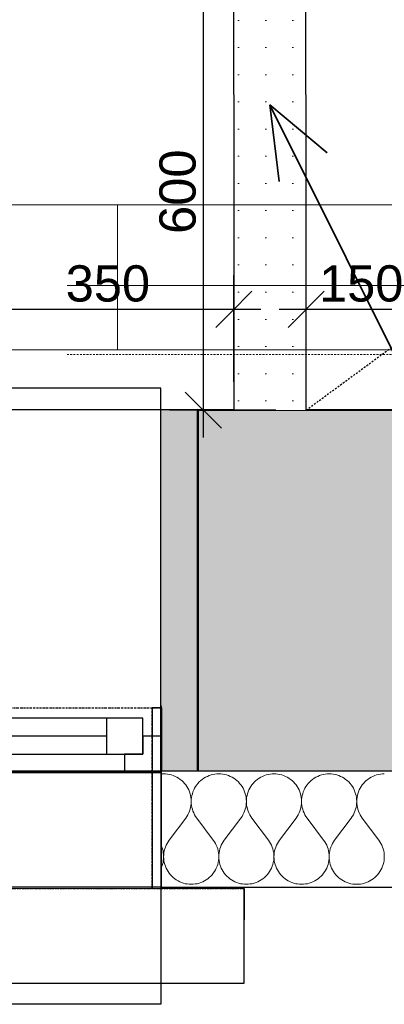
# Model space of a CAD drawing. Header units: millimetres. Extents: x -25972 to 4516, y -2839 to 20217.
# Tile 75 of 114: x -11627 to -11124, y 30 to 1388. Entities that reach past the tile are written whole.
import ezdxf

# ---------------------------------------------------------------- set-up
doc = ezdxf.new("R2010")
doc.units = ezdxf.units.MM
doc.header["$MEASUREMENT"] = 0
for name, pattern in [('Wipeout_Contour', [1000, 0, -1000]), ('Čerchovaná M', [4.5, 2.5, -0.85, 0.3, -0.85]), ('Čerchovaná S', [3.5, 1.5, -0.85, 0.3, -0.85]), ('Čárkovaná M', [4.5, 2.5, -2])]:
    doc.linetypes.add(name, pattern=pattern)
for name, color, linetype in [('7._POHLED ZÁPADNÍ_1_3D prvky fasada nove', 7, 'Continuous'), ('7._POHLED ZÁPADNÍ_1_akustické prvky', 7, 'Continuous'), ('7._POHLED ZÁPADNÍ_1_Konstrukce - nosné', 7, 'Continuous'), ('7._POHLED ZÁPADNÍ_1_Nové_3D prvky fasada nove', 7, 'Continuous'), ('7._POHLED ZÁPADNÍ_1_Nové_Anotace - SP', 7, 'Continuous'), ('7._POHLED ZÁPADNÍ_1_Nové_Konstrukce - nosné', 7, 'Continuous'), ('7._POHLED ZÁPADNÍ_1_Nové_Otvory – Okna', 7, 'Continuous'), ('7._POHLED ZÁPADNÍ_1_Nové_Výplně - Povrchové', 7, 'Continuous'), ('7._POHLED ZÁPADNÍ_1_Nové_Výplně – Řezové', 7, 'Continuous'), ('7._POHLED ZÁPADNÍ_1_TZB - elektroinstalace', 7, 'Continuous'), ('7._POHLED ZÁPADNÍ_1_TZB - VZT', 7, 'Continuous'), ('7._POHLED ZÁPADNÍ_1_TZB - ZTI', 7, 'Continuous'), ('7._POHLED ZÁPADNÍ_1_Výplně – Řezové', 7, 'Continuous')]:
    doc.layers.add(name, color=color, linetype=linetype)
doc.styles.add('GENEROVANÝ_STYL_2', font='txt')

# ---------------------------------------------------------------- blocks, each defined once
blk = doc.blocks.new('*X7', base_point=(-26739.8, -6860.8))
at = {"layer": '7._POHLED ZÁPADNÍ_1_Nové_Výplně – Řezové', "color": 21, "linetype": 'Continuous', "lineweight": 20, "true_color": 0xffaaaa}
for p, q in [((-11431.3, 347.9), (-11431.8, 347.8)), ((-11428.6, 347.9), (-11431.3, 347.9)), ((-11425.8, 347.9), (-11428.6, 347.9)), ((-11423.1, 347.6), (-11425.8, 347.9)), ((-11420.5, 347.1), (-11423.1, 347.6)), ((-11417.8, 346.4), (-11420.5, 347.1)), ((-11415.2, 345.5), (-11417.8, 346.4)), ((-11412.7, 344.5), (-11415.2, 345.5)), ((-11410.3, 343.3), (-11412.7, 344.5)), ((-11408, 341.9), (-11410.3, 343.3)), ((-11405.7, 340.3), (-11408, 341.9)), ((-11403.6, 338.6), (-11405.7, 340.3)), ((-11375.2, 340.3), (-11377.3, 338.6)), ((-11373, 341.9), (-11375.2, 340.3)), ((-11370.6, 343.3), (-11373, 341.9)), ((-11368.2, 344.5), (-11370.6, 343.3)), ((-11365.7, 345.5), (-11368.2, 344.5)), ((-11363.1, 346.4), (-11365.7, 345.5)), ((-11360.5, 347.1), (-11363.1, 346.4)), ((-11357.8, 347.6), (-11360.5, 347.1)), ((-11355.1, 347.8), (-11357.8, 347.6)), ((-11352.4, 347.9), (-11355.1, 347.8)), ((-11349.7, 347.8), (-11352.4, 347.9)), ((-11346.9, 347.6), (-11349.7, 347.8)), ((-11344.3, 347.1), (-11346.9, 347.6)), ((-11341.6, 346.4), (-11344.3, 347.1)), ((-11339.1, 345.5), (-11341.6, 346.4)), ((-11336.5, 344.5), (-11339.1, 345.5)), ((-11334.1, 343.3), (-11336.5, 344.5)), ((-11331.8, 341.9), (-11334.1, 343.3)), ((-11329.5, 340.3), (-11331.8, 341.9)), ((-11327.4, 338.6), (-11329.5, 340.3)), ((-11299, 340.3), (-11301.1, 338.6)), ((-11296.8, 341.9), (-11299, 340.3)), ((-11294.4, 343.3), (-11296.8, 341.9)), ((-11292, 344.5), (-11294.4, 343.3)), ((-11289.5, 345.5), (-11292, 344.5)), ((-11286.9, 346.4), (-11289.5, 345.5)), ((-11284.3, 347.1), (-11286.9, 346.4)), ((-11281.6, 347.6), (-11284.3, 347.1)), ((-11278.9, 347.8), (-11281.6, 347.6)), ((-11276.2, 347.9), (-11278.9, 347.8)), ((-11273.5, 347.8), (-11276.2, 347.9)), ((-11270.8, 347.6), (-11273.5, 347.8)), ((-11268.1, 347.1), (-11270.8, 347.6)), ((-11265.4, 346.4), (-11268.1, 347.1)), ((-11262.9, 345.5), (-11265.4, 346.4)), ((-11260.4, 344.5), (-11262.9, 345.5)), ((-11257.9, 343.3), (-11260.4, 344.5)), ((-11255.6, 341.9), (-11257.9, 343.3)), ((-11253.3, 340.3), (-11255.6, 341.9)), ((-11251.2, 338.6), (-11253.3, 340.3)), ((-11222.8, 340.3), (-11224.9, 338.6)), ((-11220.6, 341.9), (-11222.8, 340.3)), ((-11218.3, 343.3), (-11220.6, 341.9)), ((-11215.8, 344.5), (-11218.3, 343.3)), ((-11213.3, 345.5), (-11215.8, 344.5)), ((-11210.7, 346.4), (-11213.3, 345.5)), ((-11208.1, 347.1), (-11210.7, 346.4)), ((-11205.4, 347.6), (-11208.1, 347.1)), ((-11202.7, 347.8), (-11205.4, 347.6)), ((-11200, 347.9), (-11202.7, 347.8)), ((-11197.3, 347.8), (-11200, 347.9)), ((-11194.6, 347.6), (-11197.3, 347.8)), ((-11191.9, 347.1), (-11194.6, 347.6)), ((-11189.3, 346.4), (-11191.9, 347.1)), ((-11186.7, 345.5), (-11189.3, 346.4)), ((-11184.2, 344.5), (-11186.7, 345.5)), ((-11181.7, 343.3), (-11184.2, 344.5)), ((-11179.4, 341.9), (-11181.7, 343.3)), ((-11177.2, 340.3), (-11179.4, 341.9)), ((-11175, 338.6), (-11177.2, 340.3)), ((-11146.6, 340.3), (-11148.8, 338.6)), ((-11144.4, 341.9), (-11146.6, 340.3)), ((-11142.1, 343.3), (-11144.4, 341.9)), ((-11139.6, 344.5), (-11142.1, 343.3)), ((-11137.1, 345.5), (-11139.6, 344.5)), ((-11134.5, 346.4), (-11137.1, 345.5)), ((-11131.9, 347.1), (-11134.5, 346.4)), ((-11129.2, 347.6), (-11131.9, 347.1)), ((-11126.5, 347.8), (-11129.2, 347.6)), ((-11123.8, 347.9), (-11126.5, 347.8)), ((-11401.6, 336.8), (-11403.6, 338.6)), ((-11399.8, 334.8), (-11401.6, 336.8)), ((-11398.1, 332.7), (-11399.8, 334.8)), ((-11396.5, 330.4), (-11398.1, 332.7)), ((-11395.1, 328.1), (-11396.5, 330.4)), ((-11393.9, 325.7), (-11395.1, 328.1)), ((-11385.8, 328.1), (-11387, 325.7)), ((-11384.4, 330.4), (-11385.8, 328.1)), ((-11382.9, 332.7), (-11384.4, 330.4)), ((-11381.2, 334.8), (-11382.9, 332.7)), ((-11379.3, 336.8), (-11381.2, 334.8)), ((-11377.3, 338.6), (-11379.3, 336.8)), ((-11325.4, 336.8), (-11327.4, 338.6)), ((-11323.6, 334.8), (-11325.4, 336.8)), ((-11321.9, 332.7), (-11323.6, 334.8)), ((-11320.3, 330.4), (-11321.9, 332.7)), ((-11318.9, 328.1), (-11320.3, 330.4)), ((-11317.7, 325.7), (-11318.9, 328.1)), ((-11309.6, 328.1), (-11310.8, 325.7)), ((-11308.2, 330.4), (-11309.6, 328.1)), ((-11306.7, 332.7), (-11308.2, 330.4)), ((-11305, 334.8), (-11306.7, 332.7)), ((-11303.1, 336.8), (-11305, 334.8)), ((-11301.1, 338.6), (-11303.1, 336.8)), ((-11249.2, 336.8), (-11251.2, 338.6)), ((-11247.4, 334.8), (-11249.2, 336.8)), ((-11245.7, 332.7), (-11247.4, 334.8)), ((-11244.1, 330.4), (-11245.7, 332.7)), ((-11242.7, 328.1), (-11244.1, 330.4)), ((-11241.5, 325.7), (-11242.7, 328.1)), ((-11233.4, 328.1), (-11234.7, 325.7)), ((-11232, 330.4), (-11233.4, 328.1)), ((-11230.5, 332.7), (-11232, 330.4)), ((-11228.8, 334.8), (-11230.5, 332.7)), ((-11226.9, 336.8), (-11228.8, 334.8)), ((-11224.9, 338.6), (-11226.9, 336.8)), ((-11173, 336.8), (-11175, 338.6)), ((-11171.2, 334.8), (-11173, 336.8)), ((-11169.5, 332.7), (-11171.2, 334.8)), ((-11167.9, 330.4), (-11169.5, 332.7)), ((-11166.5, 328.1), (-11167.9, 330.4)), ((-11165.3, 325.7), (-11166.5, 328.1)), ((-11157.2, 328.1), (-11158.5, 325.7)), ((-11155.9, 330.4), (-11157.2, 328.1)), ((-11154.3, 332.7), (-11155.9, 330.4)), ((-11152.6, 334.8), (-11154.3, 332.7)), ((-11150.7, 336.8), (-11152.6, 334.8)), ((-11148.8, 338.6), (-11150.7, 336.8)), ((-11392.9, 323.1), (-11393.9, 325.7)), ((-11392, 320.6), (-11392.9, 323.1)), ((-11391.3, 317.9), (-11392, 320.6)), ((-11390.9, 315.3), (-11391.3, 317.9)), ((-11390.6, 312.5), (-11390.9, 315.3)), ((-11390.5, 309.8), (-11390.6, 312.5)), ((-11390.4, 312.5), (-11390.5, 309.8)), ((-11390.1, 315.3), (-11390.4, 312.5)), ((-11389.6, 317.9), (-11390.1, 315.3)), ((-11388.9, 320.6), (-11389.6, 317.9)), ((-11388.1, 323.1), (-11388.9, 320.6)), ((-11387, 325.7), (-11388.1, 323.1)), ((-11316.7, 323.1), (-11317.7, 325.7)), ((-11315.8, 320.6), (-11316.7, 323.1)), ((-11315.1, 317.9), (-11315.8, 320.6)), ((-11314.7, 315.2), (-11315.1, 317.9)), ((-11314.4, 312.5), (-11314.7, 315.2)), ((-11314.3, 309.8), (-11314.4, 312.5)), ((-11314.2, 312.5), (-11314.3, 309.8)), ((-11313.9, 315.2), (-11314.2, 312.5)), ((-11313.4, 317.9), (-11313.9, 315.2)), ((-11312.7, 320.6), (-11313.4, 317.9)), ((-11311.9, 323.1), (-11312.7, 320.6)), ((-11310.8, 325.7), (-11311.9, 323.1)), ((-11240.5, 323.1), (-11241.5, 325.7)), ((-11239.6, 320.6), (-11240.5, 323.1)), ((-11239, 317.9), (-11239.6, 320.6)), ((-11238.5, 315.2), (-11239, 317.9)), ((-11238.2, 312.5), (-11238.5, 315.2)), ((-11238.1, 309.8), (-11238.2, 312.5)), ((-11238, 312.5), (-11238.1, 309.8)), ((-11237.7, 315.2), (-11238, 312.5)), ((-11237.2, 317.9), (-11237.7, 315.2)), ((-11236.5, 320.6), (-11237.2, 317.9)), ((-11235.7, 323.1), (-11236.5, 320.6)), ((-11234.7, 325.7), (-11235.7, 323.1)), ((-11164.3, 323.1), (-11165.3, 325.7)), ((-11163.4, 320.6), (-11164.3, 323.1)), ((-11162.8, 317.9), (-11163.4, 320.6)), ((-11162.3, 315.2), (-11162.8, 317.9)), ((-11162, 312.5), (-11162.3, 315.2)), ((-11161.9, 309.8), (-11162, 312.5)), ((-11161.8, 312.5), (-11161.9, 309.8)), ((-11161.5, 315.2), (-11161.8, 312.5)), ((-11161, 317.9), (-11161.5, 315.2)), ((-11160.4, 320.6), (-11161, 317.9)), ((-11159.5, 323.1), (-11160.4, 320.6)), ((-11158.5, 325.7), (-11159.5, 323.1)), ((-11392.9, 296.5), (-11392, 299.1)), ((-11392, 299.1), (-11391.3, 301.7)), ((-11391.3, 301.7), (-11390.9, 304.4)), ((-11390.9, 304.4), (-11390.6, 307.1)), ((-11390.6, 307.1), (-11390.5, 309.8)), ((-11390.5, 309.8), (-11390.4, 307.1)), ((-11390.4, 307.1), (-11390.1, 304.4)), ((-11390.1, 304.4), (-11389.6, 301.7)), ((-11389.6, 301.7), (-11388.9, 299.1)), ((-11388.9, 299.1), (-11388.1, 296.5)), ((-11316.7, 296.5), (-11315.8, 299.1)), ((-11315.8, 299.1), (-11315.2, 301.7)), ((-11315.2, 301.7), (-11314.7, 304.4)), ((-11314.7, 304.4), (-11314.4, 307.1)), ((-11314.4, 307.1), (-11314.3, 309.8)), ((-11314.3, 309.8), (-11314.2, 307.1)), ((-11314.2, 307.1), (-11313.9, 304.4)), ((-11313.9, 304.4), (-11313.4, 301.7)), ((-11313.4, 301.7), (-11312.7, 299.1)), ((-11312.7, 299.1), (-11311.9, 296.5)), ((-11240.5, 296.5), (-11239.6, 299.1)), ((-11239.6, 299.1), (-11239, 301.7)), ((-11239, 301.7), (-11238.5, 304.4)), ((-11238.5, 304.4), (-11238.2, 307.1)), ((-11238.2, 307.1), (-11238.1, 309.8)), ((-11238.1, 309.8), (-11238, 307.1)), ((-11238, 307.1), (-11237.7, 304.4)), ((-11237.7, 304.4), (-11237.2, 301.7)), ((-11237.2, 301.7), (-11236.5, 299.1)), ((-11236.5, 299.1), (-11235.7, 296.5)), ((-11164.3, 296.5), (-11163.4, 299.1)), ((-11163.4, 299.1), (-11162.8, 301.7)), ((-11162.8, 301.7), (-11162.3, 304.4)), ((-11162.3, 304.4), (-11162, 307.1)), ((-11162, 307.1), (-11161.9, 309.8)), ((-11161.9, 309.8), (-11161.8, 307.1)), ((-11161.8, 307.1), (-11161.5, 304.4)), ((-11161.5, 304.4), (-11161, 301.7)), ((-11161, 301.7), (-11160.3, 299.1)), ((-11160.3, 299.1), (-11159.5, 296.5)), ((-11420.9, 256.5), (-11398.1, 287)), ((-11398.1, 287), (-11396.5, 289.2)), ((-11396.5, 289.2), (-11395.1, 291.6)), ((-11395.1, 291.6), (-11393.9, 294)), ((-11393.9, 294), (-11392.9, 296.5)), ((-11388.1, 296.5), (-11387, 294)), ((-11387, 294), (-11385.8, 291.6)), ((-11385.8, 291.6), (-11384.4, 289.2)), ((-11384.4, 289.2), (-11382.8, 287)), ((-11360, 256.5), (-11382.8, 287)), ((-11344.8, 256.5), (-11321.9, 287)), ((-11321.9, 287), (-11320.3, 289.2)), ((-11320.3, 289.2), (-11319, 291.6)), ((-11319, 291.6), (-11317.7, 294)), ((-11317.7, 294), (-11316.7, 296.5)), ((-11311.9, 296.5), (-11310.8, 294)), ((-11310.8, 294), (-11309.6, 291.6)), ((-11309.6, 291.6), (-11308.2, 289.2)), ((-11308.2, 289.2), (-11306.7, 287)), ((-11283.8, 256.5), (-11306.7, 287)), ((-11268.6, 256.5), (-11245.7, 287)), ((-11245.7, 287), (-11244.2, 289.2)), ((-11244.2, 289.2), (-11242.8, 291.6)), ((-11242.8, 291.6), (-11241.5, 294)), ((-11241.5, 294), (-11240.5, 296.5)), ((-11235.7, 296.5), (-11234.6, 294)), ((-11234.6, 294), (-11233.4, 291.6)), ((-11233.4, 291.6), (-11232, 289.2)), ((-11232, 289.2), (-11230.5, 287)), ((-11207.6, 256.5), (-11230.5, 287)), ((-11192.4, 256.5), (-11169.5, 287)), ((-11169.5, 287), (-11168, 289.2)), ((-11168, 289.2), (-11166.6, 291.6)), ((-11166.6, 291.6), (-11165.4, 294)), ((-11165.4, 294), (-11164.3, 296.5)), ((-11159.5, 296.5), (-11158.4, 294)), ((-11158.4, 294), (-11157.2, 291.6)), ((-11157.2, 291.6), (-11155.8, 289.2)), ((-11155.8, 289.2), (-11154.3, 287)), ((-11131.4, 256.5), (-11154.3, 287)), ((-11431, 247), (-11431.8, 249.1)), ((-11430.1, 244.4), (-11431, 247)), ((-11426.2, 247), (-11427, 244.4)), ((-11425.1, 249.5), (-11426.2, 247)), ((-11423.9, 251.9), (-11425.1, 249.5)), ((-11422.5, 254.3), (-11423.9, 251.9)), ((-11420.9, 256.5), (-11422.5, 254.3)), ((-11358.4, 254.3), (-11360, 256.5)), ((-11357, 251.9), (-11358.4, 254.3)), ((-11355.8, 249.5), (-11357, 251.9)), ((-11354.8, 247), (-11355.8, 249.5)), ((-11353.9, 244.4), (-11354.8, 247)), ((-11350, 247), (-11350.8, 244.4)), ((-11348.9, 249.5), (-11350, 247)), ((-11347.7, 251.9), (-11348.9, 249.5)), ((-11346.3, 254.3), (-11347.7, 251.9)), ((-11344.8, 256.5), (-11346.3, 254.3)), ((-11282.2, 254.3), (-11283.8, 256.5)), ((-11280.9, 251.9), (-11282.2, 254.3)), ((-11279.6, 249.5), (-11280.9, 251.9)), ((-11278.6, 247), (-11279.6, 249.5)), ((-11277.7, 244.4), (-11278.6, 247)), ((-11273.8, 247), (-11274.6, 244.4)), ((-11272.7, 249.5), (-11273.8, 247)), ((-11271.5, 251.9), (-11272.7, 249.5)), ((-11270.1, 254.3), (-11271.5, 251.9)), ((-11268.6, 256.5), (-11270.1, 254.3)), ((-11206.1, 254.3), (-11207.6, 256.5)), ((-11204.7, 251.9), (-11206.1, 254.3)), ((-11203.4, 249.5), (-11204.7, 251.9)), ((-11202.4, 247), (-11203.4, 249.5)), ((-11201.5, 244.4), (-11202.4, 247)), ((-11197.6, 247), (-11198.4, 244.4)), ((-11196.5, 249.5), (-11197.6, 247)), ((-11195.3, 251.9), (-11196.5, 249.5)), ((-11193.9, 254.3), (-11195.3, 251.9)), ((-11192.4, 256.5), (-11193.9, 254.3)), ((-11129.9, 254.3), (-11131.4, 256.5)), ((-11128.5, 251.9), (-11129.9, 254.3)), ((-11127.3, 249.5), (-11128.5, 251.9)), ((-11126.2, 247), (-11127.3, 249.5)), ((-11125.4, 244.4), (-11126.2, 247)), ((-11429.4, 241.8), (-11430.1, 244.4)), ((-11429, 239.1), (-11429.4, 241.8)), ((-11428.7, 236.4), (-11429, 239.1)), ((-11429, 228.3), (-11428.7, 231)), ((-11428.6, 233.7), (-11428.7, 236.4)), ((-11428.7, 231), (-11428.6, 233.7)), ((-11428.5, 236.4), (-11428.6, 233.7)), ((-11428.6, 233.7), (-11428.5, 231)), ((-11428.2, 239.1), (-11428.5, 236.4)), ((-11428.5, 231), (-11428.2, 228.3)), ((-11427.7, 241.8), (-11428.2, 239.1)), ((-11427, 244.4), (-11427.7, 241.8)), ((-11353.3, 241.8), (-11353.9, 244.4)), ((-11352.8, 239.1), (-11353.3, 241.8)), ((-11352.5, 236.4), (-11352.8, 239.1)), ((-11352.8, 228.3), (-11352.5, 231)), ((-11352.4, 233.7), (-11352.5, 236.4)), ((-11352.5, 231), (-11352.4, 233.7)), ((-11352.3, 236.4), (-11352.4, 233.7)), ((-11352.4, 233.7), (-11352.3, 231)), ((-11352, 239.1), (-11352.3, 236.4)), ((-11352.3, 231), (-11352, 228.3)), ((-11351.5, 241.8), (-11352, 239.1)), ((-11350.8, 244.4), (-11351.5, 241.8)), ((-11277.1, 241.8), (-11277.7, 244.4)), ((-11276.6, 239.1), (-11277.1, 241.8)), ((-11276.3, 236.4), (-11276.6, 239.1)), ((-11276.6, 228.3), (-11276.3, 231)), ((-11276.2, 233.7), (-11276.3, 236.4)), ((-11276.3, 231), (-11276.2, 233.7)), ((-11276.1, 236.4), (-11276.2, 233.7)), ((-11276.2, 233.7), (-11276.1, 231)), ((-11275.8, 239.1), (-11276.1, 236.4)), ((-11276.1, 231), (-11275.8, 228.3)), ((-11275.3, 241.8), (-11275.8, 239.1)), ((-11274.6, 244.4), (-11275.3, 241.8)), ((-11200.9, 241.8), (-11201.5, 244.4)), ((-11200.4, 239.1), (-11200.9, 241.8)), ((-11200.1, 236.4), (-11200.4, 239.1)), ((-11200.4, 228.3), (-11200.1, 231)), ((-11200, 233.7), (-11200.1, 236.4)), ((-11200.1, 231), (-11200, 233.7)), ((-11199.9, 236.4), (-11200, 233.7)), ((-11200, 233.7), (-11199.9, 231)), ((-11199.6, 239.1), (-11199.9, 236.4)), ((-11199.9, 231), (-11199.6, 228.3)), ((-11199.1, 241.8), (-11199.6, 239.1)), ((-11198.4, 244.4), (-11199.1, 241.8)), ((-11124.7, 241.8), (-11125.4, 244.4)), ((-11124.2, 239.1), (-11124.7, 241.8)), ((-11123.9, 236.4), (-11124.2, 239.1)), ((-11124.2, 228.3), (-11123.9, 231)), ((-11123.8, 233.7), (-11123.9, 236.4)), ((-11123.9, 231), (-11123.8, 233.7)), ((-11431.8, 218.3), (-11431, 220.4)), ((-11431, 220.4), (-11430.1, 222.9)), ((-11430.1, 222.9), (-11429.4, 225.6)), ((-11429.4, 225.6), (-11429, 228.3)), ((-11428.2, 228.3), (-11427.7, 225.6)), ((-11427.7, 225.6), (-11427, 222.9)), ((-11427, 222.9), (-11426.2, 220.4)), ((-11426.2, 220.4), (-11425.1, 217.9)), ((-11425.1, 217.9), (-11423.9, 215.4)), ((-11357, 215.4), (-11355.8, 217.9)), ((-11355.8, 217.9), (-11354.8, 220.4)), ((-11354.8, 220.4), (-11353.9, 222.9)), ((-11353.9, 222.9), (-11353.2, 225.6)), ((-11353.2, 225.6), (-11352.8, 228.3)), ((-11352, 228.3), (-11351.5, 225.6)), ((-11351.5, 225.6), (-11350.8, 222.9)), ((-11350.8, 222.9), (-11350, 220.4)), ((-11350, 220.4), (-11348.9, 217.9)), ((-11348.9, 217.9), (-11347.7, 215.4)), ((-11280.8, 215.4), (-11279.6, 217.8)), ((-11279.6, 217.8), (-11278.6, 220.4)), ((-11278.6, 220.4), (-11277.7, 222.9)), ((-11277.7, 222.9), (-11277.1, 225.6)), ((-11277.1, 225.6), (-11276.6, 228.3)), ((-11275.8, 228.3), (-11275.3, 225.6)), ((-11275.3, 225.6), (-11274.6, 222.9)), ((-11274.6, 222.9), (-11273.8, 220.4)), ((-11273.8, 220.4), (-11272.7, 217.8)), ((-11272.7, 217.8), (-11271.5, 215.4)), ((-11204.6, 215.4), (-11203.4, 217.8)), ((-11203.4, 217.8), (-11202.4, 220.4)), ((-11202.4, 220.4), (-11201.5, 222.9)), ((-11201.5, 222.9), (-11200.9, 225.6)), ((-11200.9, 225.6), (-11200.4, 228.3)), ((-11199.6, 228.3), (-11199.1, 225.6)), ((-11199.1, 225.6), (-11198.5, 222.9)), ((-11198.5, 222.9), (-11197.6, 220.4)), ((-11197.6, 220.4), (-11196.6, 217.8)), ((-11196.6, 217.8), (-11195.3, 215.4)), ((-11128.5, 215.4), (-11127.2, 217.8)), ((-11127.2, 217.8), (-11126.2, 220.4)), ((-11126.2, 220.4), (-11125.3, 222.9)), ((-11125.3, 222.9), (-11124.7, 225.6)), ((-11124.7, 225.6), (-11124.2, 228.3)), ((-11423.9, 215.4), (-11422.5, 213.1)), ((-11422.5, 213.1), (-11421, 210.8)), ((-11421, 210.8), (-11419.3, 208.7)), ((-11419.3, 208.7), (-11417.4, 206.7)), ((-11417.4, 206.7), (-11415.4, 204.9)), ((-11415.4, 204.9), (-11413.3, 203.2)), ((-11367.6, 203.2), (-11365.5, 204.9)), ((-11365.5, 204.9), (-11363.5, 206.7)), ((-11363.5, 206.7), (-11361.7, 208.7)), ((-11361.7, 208.7), (-11360, 210.8)), ((-11360, 210.8), (-11358.4, 213.1)), ((-11358.4, 213.1), (-11357, 215.4)), ((-11347.7, 215.4), (-11346.3, 213.1)), ((-11346.3, 213.1), (-11344.8, 210.8)), ((-11344.8, 210.8), (-11343.1, 208.7)), ((-11343.1, 208.7), (-11341.2, 206.7)), ((-11341.2, 206.7), (-11339.2, 204.9)), ((-11339.2, 204.9), (-11337.1, 203.2)), ((-11291.4, 203.2), (-11289.3, 204.9)), ((-11289.3, 204.9), (-11287.3, 206.7)), ((-11287.3, 206.7), (-11285.5, 208.7)), ((-11285.5, 208.7), (-11283.8, 210.8)), ((-11283.8, 210.8), (-11282.2, 213.1)), ((-11282.2, 213.1), (-11280.8, 215.4)), ((-11271.5, 215.4), (-11270.1, 213.1)), ((-11270.1, 213.1), (-11268.6, 210.8)), ((-11268.6, 210.8), (-11266.9, 208.7)), ((-11266.9, 208.7), (-11265, 206.7)), ((-11265, 206.7), (-11263, 204.9)), ((-11263, 204.9), (-11260.9, 203.2)), ((-11215.3, 203.2), (-11213.1, 204.9)), ((-11213.1, 204.9), (-11211.1, 206.7)), ((-11211.1, 206.7), (-11209.3, 208.7)), ((-11209.3, 208.7), (-11207.6, 210.8)), ((-11207.6, 210.8), (-11206, 213.1)), ((-11206, 213.1), (-11204.6, 215.4)), ((-11195.3, 215.4), (-11194, 213.1)), ((-11194, 213.1), (-11192.4, 210.8)), ((-11192.4, 210.8), (-11190.7, 208.7)), ((-11190.7, 208.7), (-11188.8, 206.7)), ((-11188.8, 206.7), (-11186.9, 204.9)), ((-11186.9, 204.9), (-11184.7, 203.2)), ((-11139.1, 203.2), (-11136.9, 204.9)), ((-11136.9, 204.9), (-11135, 206.7)), ((-11135, 206.7), (-11133.1, 208.7)), ((-11133.1, 208.7), (-11131.4, 210.8)), ((-11131.4, 210.8), (-11129.8, 213.1)), ((-11129.8, 213.1), (-11128.5, 215.4)), ((-11413.3, 203.2), (-11411.1, 201.6)), ((-11411.1, 201.6), (-11408.7, 200.2)), ((-11408.7, 200.2), (-11406.3, 199)), ((-11406.3, 199), (-11403.8, 198)), ((-11403.8, 198), (-11401.2, 197.1)), ((-11401.2, 197.1), (-11398.6, 196.4)), ((-11398.6, 196.4), (-11395.9, 196)), ((-11395.9, 196), (-11393.2, 195.7)), ((-11393.2, 195.7), (-11390.5, 195.6)), ((-11390.5, 195.6), (-11387.8, 195.7)), ((-11387.8, 195.7), (-11385, 196)), ((-11385, 196), (-11382.4, 196.4)), ((-11382.4, 196.4), (-11379.7, 197.1)), ((-11379.7, 197.1), (-11377.2, 198)), ((-11377.2, 198), (-11374.6, 199)), ((-11374.6, 199), (-11372.2, 200.2)), ((-11372.2, 200.2), (-11369.9, 201.6)), ((-11369.9, 201.6), (-11367.6, 203.2)), ((-11337.1, 203.2), (-11334.9, 201.6)), ((-11334.9, 201.6), (-11332.5, 200.2)), ((-11332.5, 200.2), (-11330.1, 199)), ((-11330.1, 199), (-11327.6, 198)), ((-11327.6, 198), (-11325, 197.1)), ((-11325, 197.1), (-11322.4, 196.4)), ((-11322.4, 196.4), (-11319.7, 196)), ((-11319.7, 196), (-11317, 195.7)), ((-11317, 195.7), (-11314.3, 195.6)), ((-11314.3, 195.6), (-11311.6, 195.7)), ((-11311.6, 195.7), (-11308.9, 196)), ((-11308.9, 196), (-11306.2, 196.4)), ((-11306.2, 196.4), (-11303.5, 197.1)), ((-11303.5, 197.1), (-11301, 198)), ((-11301, 198), (-11298.4, 199)), ((-11298.4, 199), (-11296, 200.2)), ((-11296, 200.2), (-11293.7, 201.6)), ((-11293.7, 201.6), (-11291.4, 203.2)), ((-11260.9, 203.2), (-11258.7, 201.6)), ((-11258.7, 201.6), (-11256.4, 200.2)), ((-11256.4, 200.2), (-11253.9, 199)), ((-11253.9, 199), (-11251.4, 198)), ((-11251.4, 198), (-11248.8, 197.1)), ((-11248.8, 197.1), (-11246.2, 196.4)), ((-11246.2, 196.4), (-11243.5, 196)), ((-11243.5, 196), (-11240.8, 195.7)), ((-11240.8, 195.7), (-11238.1, 195.6)), ((-11238.1, 195.6), (-11235.4, 195.7)), ((-11235.4, 195.7), (-11232.7, 196)), ((-11232.7, 196), (-11230, 196.4)), ((-11230, 196.4), (-11227.4, 197.1)), ((-11227.4, 197.1), (-11224.8, 198)), ((-11224.8, 198), (-11222.3, 199)), ((-11222.3, 199), (-11219.8, 200.2)), ((-11219.8, 200.2), (-11217.5, 201.6)), ((-11217.5, 201.6), (-11215.3, 203.2)), ((-11184.7, 203.2), (-11182.5, 201.6)), ((-11182.5, 201.6), (-11180.2, 200.2)), ((-11180.2, 200.2), (-11177.7, 199)), ((-11177.7, 199), (-11175.2, 198)), ((-11175.2, 198), (-11172.6, 197.1)), ((-11172.6, 197.1), (-11170, 196.4)), ((-11170, 196.4), (-11167.3, 195.9)), ((-11167.3, 195.9), (-11164.6, 195.7)), ((-11164.6, 195.7), (-11161.9, 195.6)), ((-11161.9, 195.6), (-11159.2, 195.7)), ((-11159.2, 195.7), (-11156.5, 195.9)), ((-11156.5, 195.9), (-11153.8, 196.4)), ((-11153.8, 196.4), (-11151.2, 197.1)), ((-11151.2, 197.1), (-11148.6, 198)), ((-11148.6, 198), (-11146.1, 199)), ((-11146.1, 199), (-11143.6, 200.2)), ((-11143.6, 200.2), (-11141.3, 201.6)), ((-11141.3, 201.6), (-11139.1, 203.2))]:
    blk.add_line(p, q, dxfattribs=at)

msp = doc.modelspace()

# ---------------------------------------------------------------- linework, layer by layer
at = {"layer": '7._POHLED ZÁPADNÍ_1_akustické prvky', "color": 5, "linetype": 'Continuous', "lineweight": 25}
for p, q in [((-11373.7, 849.7), (-11373.7, 1449.8)), ((-11373.7, 812.2), (-11373.7, 849.7))]:
    msp.add_line(p, q, dxfattribs=at)
at = {"layer": '7._POHLED ZÁPADNÍ_1_akustické prvky', "color": 5, "linetype": 'Continuous', "lineweight": 18}
msp.add_line((-11398.7, 874.7), (-11348.7, 824.7), dxfattribs=at)
at = {"layer": '7._POHLED ZÁPADNÍ_1_Konstrukce - nosné', "color": 7, "linetype": 'Continuous', "lineweight": 50}
for p, q in [((-11381.2, 550), (-11381.2, 850)), ((-11381.2, 500), (-11381.2, 550))]:
    msp.add_line(p, q, dxfattribs=at)
at = {"layer": '7._POHLED ZÁPADNÍ_1_Konstrukce - nosné', "color": 7, "linetype": 'Continuous', "lineweight": 50, "flags": 128}
msp.add_lwpolyline([(-9042.6, 849.9), (-11381.2, 850)], dxfattribs=at)
at = {"layer": '7._POHLED ZÁPADNÍ_1_Nové_3D prvky fasada nove', "color": 1, "linetype": 'Continuous', "lineweight": 25, "flags": 128}
msp.add_lwpolyline([(-11381.2, 850), (-11432.4, 850)], dxfattribs=at)
at = {"layer": '7._POHLED ZÁPADNÍ_1_Nové_3D prvky fasada nove', "color": 1, "linetype": 'Čerchovaná M', "lineweight": 25, "flags": 128}
for points in [[(-12481.6, 439), (-11431.6, 439)], [(-11431.6, 439), (-11431.6, 189.7)], [(-12595.9, 189.7), (-11317.3, 189.7)], [(-11317.3, 189.7), (-11317.3, 146.6)], [(-12595.9, 146.6), (-11317.3, 146.6)], [(-11327.2, 136.4), (-11335.9, 130)], [(-11323.8, 146.6), (-11327.2, 136.4)], [(-12577.3, 130), (-11335.9, 130)]]:
    msp.add_lwpolyline(points, dxfattribs=at)
at = {"layer": '7._POHLED ZÁPADNÍ_1_Nové_Otvory – Okna', "color": 1, "linetype": 'Continuous', "lineweight": 25}
for p, q in [((-11432.4, 880), (-12482.4, 880)), ((-11432.4, 850), (-11432.4, 880)), ((-11432.4, 850), (-12482.4, 850)), ((-11507.4, 425), (-11907.4, 425)), ((-11507.4, 425), (-11907.4, 425)), ((-11457.4, 425), (-11507.4, 425)), ((-11507.4, 425), (-11507.4, 375)), ((-11457.4, 375), (-11457.4, 425)), ((-11507.4, 400), (-11907.4, 400)), ((-11457.4, 400), (-11457.4, 375)), ((-11907.4, 375), (-11507.4, 375)), ((-11507.4, 375), (-11457.4, 375)), ((-11457.4, 375), (-11482.4, 375)), ((-11482.4, 375), (-11482.4, 350)), ((-11957.4, 350), (-11482.4, 350)), ((-11432.4, 30), (-12482.4, 30))]:
    msp.add_line(p, q, dxfattribs=at)
at = {"layer": '7._POHLED ZÁPADNÍ_1_TZB - VZT', "color": 122, "linetype": 'Continuous', "lineweight": 13, "true_color": 0x00d59f}
msp.add_line((-11492.4, 932.9), (-11492.4, 1132.9), dxfattribs=at)

# ---------------------------------------------------------------- texts
at = {"layer": '7._POHLED ZÁPADNÍ_1_akustické prvky', "color": 5, "linetype": 'Continuous', "lineweight": 18, "insert": (-11383.7, 1092.9), "char_height": 50, "width": 113.829, "attachment_point": 7, "rotation": 90, "style": 'GENEROVANÝ_STYL_2'}
msp.add_mtext('\\A1;{\\pql;\\fArial|b0|i0|c0|p38;600}', dxfattribs=at)
at = {"layer": '7._POHLED ZÁPADNÍ_1_akustické prvky', "color": 5, "linetype": 'Continuous', "lineweight": 18, "char_height": 50, "width": 113.829, "attachment_point": 7, "style": 'GENEROVANÝ_STYL_2'}
for s, insert in [('\\A1;{\\pql;\\fArial|b0|i0|c0|p38;350}', (-11563.8, 998.9)), ('\\A1;{\\pql;\\fArial|b0|i0|c0|p38;150}', (-11214, 998.9))]:
    msp.add_mtext(s, dxfattribs=dict(at, insert=insert))

# ---------------------------------------------------------------- next in the draw order: wipeouts: each hides what was drawn before it
at = {"color": 254, "linetype": 'Wipeout_Contour', "lineweight": 0, "ltscale": 182096.187274}
msp.add_wipeout([(-11431.6, 189.7), (-11431.6, 439), (-11444.3, 439), (-11444.3, 148.8), (-11431.6, 148.8), (-11431.6, 158), (-11383.7, 158), (-11383.7, 146.6), (-11358.8, 146.6), (-11355.5, 136.4), (-11346.7, 130), (-11335.9, 130), (-11327.2, 136.4), (-11323.8, 146.6), (-11317.3, 146.6), (-11317.3, 189.7)], dxfattribs=at).dxf.layer = '7._POHLED ZÁPADNÍ_1_Nové_Výplně – Řezové'

# ---------------------------------------------------------------- next in the draw order: hatches: boundary and pattern name
at = {"layer": '7._POHLED ZÁPADNÍ_1_Nové_Výplně – Řezové', "linetype": 'Continuous', "lineweight": 0, "true_color": 0xf2b2b2}
msp.add_hatch(color=9, dxfattribs=at).paths.add_polyline_path([(-11432.4, 350), (-11381.2, 350), (-11381.2, 850), (-11432.4, 850)])
at = {"layer": '7._POHLED ZÁPADNÍ_1_Nové_Výplně – Řezové', "linetype": 'Continuous', "lineweight": 20, "true_color": 0xffaaaa}
h = msp.add_hatch(dxfattribs=at)
h.set_pattern_fill('Omítka_01_0001', color=21, style=0, pattern_type=2)
h.set_pattern_definition([(0, (0, 0), (0, 86.60254), [0, -50]), (0, (25, 43.3), (0, 86.60254), [0, -50])])
h.paths.add_polyline_path([(-11431.6, 189.7), (-11431.6, 439), (-11444.3, 439), (-11444.3, 148.8), (-11431.6, 148.8), (-11431.6, 158), (-11383.7, 158), (-11383.7, 146.6), (-11358.8, 146.6), (-11355.5, 136.4), (-11346.7, 130), (-11335.9, 130), (-11327.2, 136.4), (-11323.8, 146.6), (-11317.3, 146.6), (-11317.3, 189.7)])
at = {"layer": '7._POHLED ZÁPADNÍ_1_Výplně – Řezové', "linetype": 'Continuous', "lineweight": 13}
msp.add_hatch(color=254, dxfattribs=at).paths.add_polyline_path([(-11381.2, 350), (-9042.6, 349.9), (-9042.6, 849.9), (-11381.2, 850)])

# ---------------------------------------------------------------- next in the draw order: linework, layer by layer
at = {"layer": '7._POHLED ZÁPADNÍ_1_Konstrukce - nosné', "color": 7, "linetype": 'Continuous', "lineweight": 50}
msp.add_line((-11381.2, 350), (-11381.2, 500), dxfattribs=at)
at = {"layer": '7._POHLED ZÁPADNÍ_1_Konstrukce - nosné', "color": 7, "linetype": 'Continuous', "lineweight": 50, "flags": 128}
msp.add_lwpolyline([(-11381.2, 350), (-9042.6, 349.9)], dxfattribs=at)
at = {"layer": '7._POHLED ZÁPADNÍ_1_Nové_3D prvky fasada nove', "color": 1, "linetype": 'Continuous', "lineweight": 25}
for p, q in [((-11431.6, 439), (-11444.3, 439)), ((-11444.3, 439), (-11444.3, 148.8)), ((-11431.6, 439), (-11431.6, 189.7)), ((-11317.3, 189.7), (-11431.6, 189.7)), ((-11317.3, 189.7), (-11317.3, 146.6)), ((-11431.6, 158), (-11431.6, 148.8)), ((-11383.7, 158), (-11431.6, 158)), ((-11383.7, 158), (-11383.7, 146.6)), ((-11431.6, 148.8), (-11444.3, 148.8)), ((-11358.8, 146.6), (-11383.7, 146.6)), ((-11358.8, 146.6), (-11355.5, 136.4)), ((-11355.5, 136.4), (-11346.7, 130)), ((-11327.2, 136.4), (-11335.9, 130)), ((-11323.8, 146.6), (-11327.2, 136.4)), ((-11317.3, 146.6), (-11323.8, 146.6)), ((-11335.9, 130), (-11346.7, 130))]:
    msp.add_line(p, q, dxfattribs=at)
at = {"layer": '7._POHLED ZÁPADNÍ_1_Nové_3D prvky fasada nove', "color": 1, "linetype": 'Continuous', "lineweight": 25, "flags": 128}
for points in [[(-11432.4, 350), (-11432.4, 850)], [(-11432.4, 350), (-11381.2, 350)]]:
    msp.add_lwpolyline(points, dxfattribs=at)
at = {"layer": '7._POHLED ZÁPADNÍ_1_Nové_3D prvky fasada nove', "color": 1, "linetype": 'Čerchovaná M', "lineweight": 25, "flags": 128}
for points in [[(-11444.3, 148.8), (-11444.3, 439)], [(-11444.3, 439), (-11431.6, 439)], [(-11431.6, 439), (-11431.6, 189.7)], [(-11431.6, 189.7), (-11317.3, 189.7)], [(-11317.3, 189.7), (-11317.3, 146.6)], [(-11431.6, 158), (-11431.6, 148.8)], [(-11383.7, 158), (-11431.6, 158)], [(-11383.7, 146.6), (-11383.7, 158)], [(-11431.6, 148.8), (-11444.3, 148.8)], [(-11358.8, 146.6), (-11383.7, 146.6)], [(-11355.5, 136.4), (-11358.8, 146.6)], [(-11346.7, 130), (-11355.5, 136.4)], [(-11327.2, 136.4), (-11335.9, 130)], [(-11323.8, 146.6), (-11327.2, 136.4)], [(-11317.3, 146.6), (-11323.8, 146.6)], [(-11335.9, 130), (-11346.7, 130)]]:
    msp.add_lwpolyline(points, dxfattribs=at)
at = {"layer": '7._POHLED ZÁPADNÍ_1_Nové_Otvory – Okna', "color": 1, "linetype": 'Continuous', "lineweight": 25}
for p, q in [((-11432.4, 400), (-11432.4, 850)), ((-11432.4, 400), (-11457.4, 400)), ((-11432.4, 350), (-11432.4, 400)), ((-11432.4, 350), (-11432.4, 400)), ((-11432.4, 350), (-12482.4, 350)), ((-11482.4, 350), (-11432.4, 350))]:
    msp.add_line(p, q, dxfattribs=at)

# ---------------------------------------------------------------- next in the draw order: wipeouts: each hides what was drawn before it
at = {"color": 254, "linetype": 'Wipeout_Contour', "lineweight": 0, "ltscale": 47831.71692}
msp.add_wipeout([(-12596.8, 190.3), (-12596.9, 59.4), (-11317.4, 59), (-11317.3, 189.9)], dxfattribs=at).dxf.layer = '7._POHLED ZÁPADNÍ_1_Nové_Výplně - Povrchové'
at = {"color": 254, "linetype": 'Wipeout_Contour', "lineweight": 0, "ltscale": 46232.211644}
msp.add_wipeout([(-11231.7, 849.8), (-11233, 3462.8), (-11333, 3462.8), (-11331.7, 849.7)], dxfattribs=at).dxf.layer = '7._POHLED ZÁPADNÍ_1_Nové_Výplně – Řezové'

# ---------------------------------------------------------------- next in the draw order: hatches: boundary and pattern name
at = {"layer": '7._POHLED ZÁPADNÍ_1_Nové_Výplně – Řezové', "linetype": 'Continuous', "lineweight": 20, "true_color": 0xffaaaa}
h = msp.add_hatch(dxfattribs=at)
h.set_pattern_fill('Sádra_0001', color=21, style=0, pattern_type=2)
h.set_pattern_definition([(0, (0, 0), (0, 37.5), [0, -37.5])])
h.paths.add_polyline_path([(-11231.7, 849.8), (-11233, 3462.8), (-11333, 3462.8), (-11331.7, 849.7)])

# ---------------------------------------------------------------- next in the draw order: linework, layer by layer
at = {"layer": '7._POHLED ZÁPADNÍ_1_akustické prvky', "color": 5, "linetype": 'Continuous', "lineweight": 25}
for p, q in [((-11331.7, 888.9), (-11331.7, 1035.8)), ((-11231.7, 888.9), (-11231.7, 1035.8)), ((-11682.1, 988.9), (-11331.7, 988.9)), ((-11331.7, 988.9), (-11294.2, 988.9)), ((-11269.2, 988.9), (-11231.7, 988.9)), ((-11231.7, 988.9), (-11081.7, 988.9)), ((-11273.7, 849.7), (-11420.6, 849.7))]:
    msp.add_line(p, q, dxfattribs=at)
at = {"layer": '7._POHLED ZÁPADNÍ_1_akustické prvky', "color": 5, "linetype": 'Continuous', "lineweight": 18}
for p, q in [((-11356.7, 963.9), (-11306.7, 1013.9)), ((-11206.7, 1013.9), (-11256.7, 963.9))]:
    msp.add_line(p, q, dxfattribs=at)
at = {"layer": '7._POHLED ZÁPADNÍ_1_Nové_3D prvky fasada nove', "color": 1, "linetype": 'Continuous', "lineweight": 25}
for p, q in [((-12596.8, 190.3), (-11317.3, 189.9)), ((-11317.4, 59), (-11317.3, 189.9)), ((-12596.9, 59.4), (-11317.4, 59))]:
    msp.add_line(p, q, dxfattribs=at)
at = {"layer": '7._POHLED ZÁPADNÍ_1_Nové_3D prvky fasada nove', "color": 1, "linetype": 'Čerchovaná S', "lineweight": 25}
msp.add_line((-12596.8, 190.1), (-11317.3, 189.7), dxfattribs=at)
at = {"layer": '7._POHLED ZÁPADNÍ_1_Nové_Anotace - SP', "color": 1, "linetype": 'Čárkovaná M', "lineweight": 25}
msp.add_line((-11231.7, 849.8), (-7677.9, 3462.8), dxfattribs=at)
at = {"layer": '7._POHLED ZÁPADNÍ_1_Nové_Konstrukce - nosné', "color": 1, "linetype": 'Continuous', "lineweight": 25, "flags": 128}
for points in [[(-11333, 3462.8), (-11331.7, 849.7)], [(-11231.7, 849.8), (-11233, 3462.8)]]:
    msp.add_lwpolyline(points, dxfattribs=at)
at = {"layer": '7._POHLED ZÁPADNÍ_1_Nové_Otvory – Okna', "color": 1, "linetype": 'Continuous', "lineweight": 25}
msp.add_line((-11432.4, 350), (-11432.4, 30), dxfattribs=at)
at = {"layer": '7._POHLED ZÁPADNÍ_1_TZB - elektroinstalace', "color": 92, "linetype": 'Continuous', "lineweight": 35, "true_color": 0x00d700, "flags": 128}
for points in [[(-11282.1, 1270.8), (-11071, 848.6)], [(-11282.1, 1270.8), (-11202.9, 1204.9)], [(-11282.1, 1270.8), (-11268.9, 1165.3)]]:
    msp.add_lwpolyline(points, dxfattribs=at)
at = {"layer": '7._POHLED ZÁPADNÍ_1_TZB - VZT', "color": 122, "linetype": 'Continuous', "lineweight": 13, "true_color": 0x00d59f}
for p, q in [((-15915, 1132.9), (-8821.4, 1132.9)), ((-7704.4, 932.9), (-15465, 932.9))]:
    msp.add_line(p, q, dxfattribs=at)
at = {"layer": '7._POHLED ZÁPADNÍ_1_TZB - ZTI', "color": 211, "linetype": 'Continuous', "lineweight": 20, "true_color": 0xff66ff}
msp.add_line((-11562, 1021.7), (-9088.1, 1021.7), dxfattribs=at)
at = {"layer": '7._POHLED ZÁPADNÍ_1_TZB - ZTI', "color": 211, "linetype": 'Čárkovaná M', "lineweight": 20, "true_color": 0xff66ff}
msp.add_line((-11562, 926.7), (-9088.1, 926.7), dxfattribs=at)

# ---------------------------------------------------------------- next in the draw order: wipeouts: each hides what was drawn before it
at = {"color": 254, "linetype": 'Wipeout_Contour', "lineweight": 0, "ltscale": 40965.610316}
msp.add_wipeout([(-11431.8, 191.8), (-9043, 191.7), (-9043, 351.7), (-11431.8, 351.8)], dxfattribs=at).dxf.layer = '7._POHLED ZÁPADNÍ_1_Nové_Výplně – Řezové'

# ---------------------------------------------------------------- next in the draw order: linework, layer by layer
at = {"layer": '7._POHLED ZÁPADNÍ_1_Nové_Konstrukce - nosné', "color": 1, "linetype": 'Continuous', "lineweight": 25}
for q in [(-11431.8, 191.8), (-11431.8, 351.8)]:
    msp.add_line((-11431.8, 441.8), q, dxfattribs=at)
at = {"layer": '7._POHLED ZÁPADNÍ_1_Nové_Konstrukce - nosné', "color": 1, "linetype": 'Continuous', "lineweight": 25, "flags": 128}
for points in [[(-9043, 351.7), (-11431.8, 351.8)], [(-11431.8, 191.8), (-9043, 191.7)]]:
    msp.add_lwpolyline(points, dxfattribs=at)
at = {"layer": '7._POHLED ZÁPADNÍ_1_Nové_Otvory – Okna', "color": 1, "linetype": 'Continuous', "lineweight": 25}
for p, q in [((-11431.8, 441.8), (-11431.8, 351.8)), ((-11431.8, 441.8), (-11431.8, 191.8)), ((-11431.8, 351.8), (-12481.8, 351.8)), ((-11431.8, 191.8), (-12481.8, 191.8))]:
    msp.add_line(p, q, dxfattribs=at)

# ---------------------------------------------------------------- next in the draw order: block references
at = {"layer": '7._POHLED ZÁPADNÍ_1_3D prvky fasada nove', "color": 9, "linetype": 'Continuous', "lineweight": 13}
msp.add_blockref('*X7', (-26739.8, -6860.8), dxfattribs=at)

doc.saveas('drawing.dxf')
